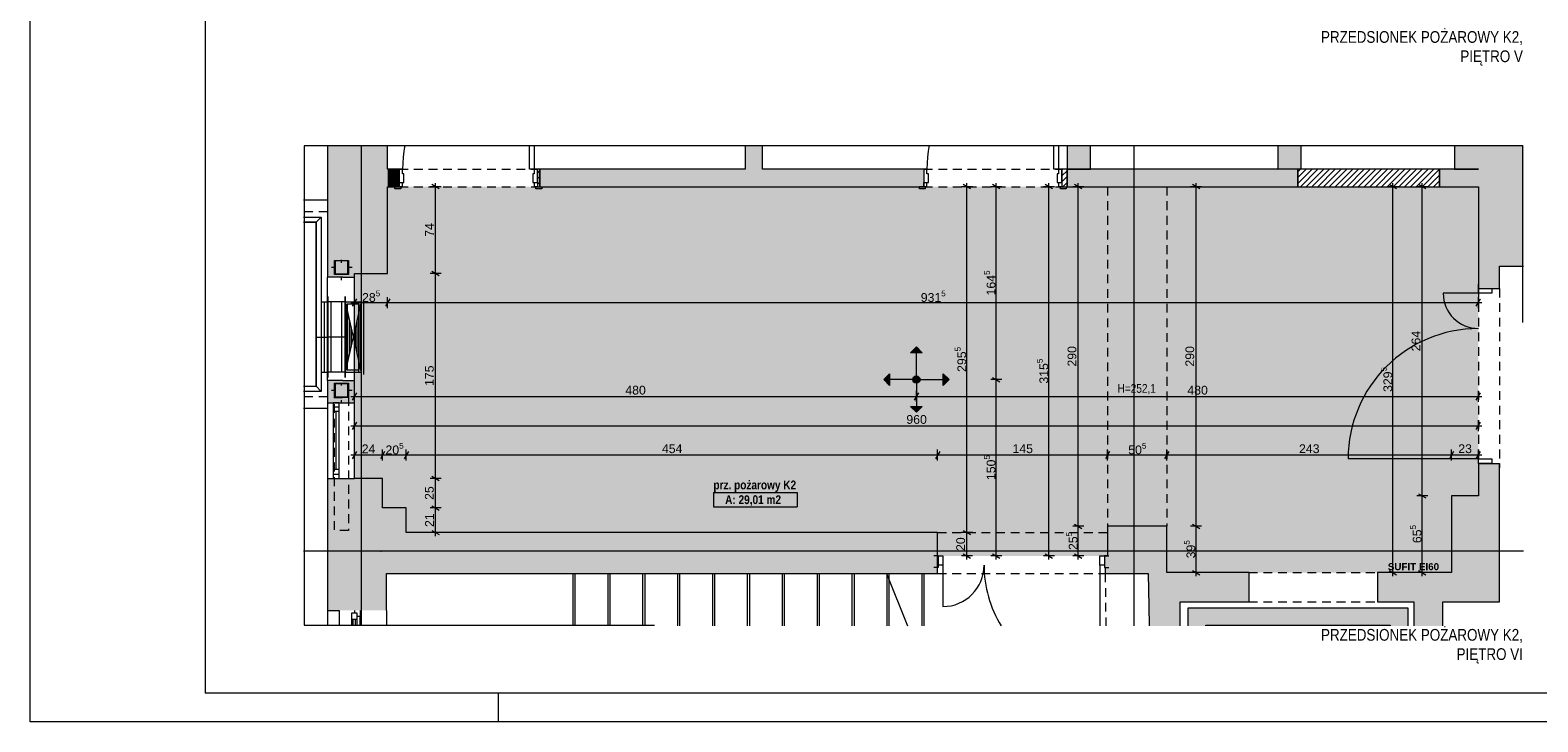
# Paper-space layout 'A-56 UKŁAD SUFITÓW PODWIESZONYCH' of a CAD drawing. Header units: millimetres. Extents: x 0 to 800, y 0 to 594.
# Tile 1 of 27: x 0 to 258, y 0 to 118. Entities that reach past the tile are written whole.
import ezdxf
from ezdxf.xclip import XClip

# ---------------------------------------------------------------- set-up
doc = ezdxf.new("R2010")
doc.units = ezdxf.units.MM
doc.header["$MEASUREMENT"] = 0
doc.header["$XCLIPFRAME"] = 0
for name, pattern in [('DASHDOT', [254, 127, -63.5, 0, -63.5]), ('DASHDOTX2', [1000, 500, -250, 0, -250]), ('DOT2', [3, 0.5, -2.5]), ('GESTRICHELT2', [93.75, 62.5, -31.25]), ('Przer. długie kreski', [2.5, 1.5, -1]), ('PRZERYWANA_DU_A', [550, 350, -200])]:
    doc.linetypes.add(name, pattern=pattern)
for name, color, linetype, lineweight in [('A_Arkusz_Nr_pióra__1', 7, 'Continuous', 20), ('A_opis_Nr_pióra__1', 7, 'Continuous', 20), ('A_strefy_Nr_pióra__1', 7, 'Continuous', 20), ('A_sufity projektowane wymiary_Nr_pióra__1', 7, 'Continuous', 20), ('A_sufity projektowane wymiary_Nr_pióra__2', 8, 'Continuous', 13), ('A_winda_Nr_pióra__1', 7, 'Continuous', 20), ('A_ściany proj_Nr_pióra__1', 7, 'Continuous', 20), ('A_ściany_Nr_pióra__1', 7, 'Continuous', 20), ('Drzwi Archicad_Nr_pióra__1', 7, 'Continuous', 20), ('Drzwi Archicad_Nr_pióra__3', 252, 'Continuous', 13), ('FLUID-NP2_Nr_pióra__3', 252, 'Continuous', 13), ('FLUID-NP2_Nr_pióra__5', 250, 'Continuous', 18)]:
    doc.layers.add(name, color=color, linetype=linetype, lineweight=lineweight)
for name, color, linetype, lineweight, true_color in [('A_Arkusz_Nr_pióra__237', 7, 'Continuous', 5, 0x343434), ('A_konstrukcja stalowa_Nr_pióra__10', 7, 'Continuous', 13, 0x4b4b4b), ('A_konstrukcja_Nr_pióra__10', 7, 'Continuous', 13, 0x4b4b4b), ('A_konstrukcja_Nr_pióra__4', 7, 'Continuous', 18, 0x4b4b4b), ('A_osie_Nr_pióra__16', 7, 'Continuous', 5, 0x0f0f0f), ('A_sanitarne_Nr_pióra__6', 7, 'Continuous', 13, 0xa9a9a9), ('A_schody_Nr_pióra__10', 7, 'Continuous', 13, 0x4b4b4b), ('A_schody_Nr_pióra__4', 7, 'Continuous', 18, 0x4b4b4b), ('A_sufity projektowane opisy_Nr_pióra__19', 7, 'Continuous', 5, 0x191919), ('A_sufity projektowane opisy_Nr_pióra__8', 7, 'Continuous', 13, 0x4c4c4c), ('A_ściany_Nr_pióra__10', 7, 'Continuous', 13, 0x4b4b4b), ('A_ściany_Nr_pióra__19', 7, 'Continuous', 5, 0x191919), ('FLUID-NP2_Nr_pióra__14', 7, 'Continuous', 5, 0x1e1e1e), ('Nowe_A_sufity projektowane opisy_Nr_pióra__19', 7, 'Continuous', 5, 0x191919), ('Okna Archicada_Nr_pióra__19', 7, 'Continuous', 5, 0x191919)]:
    doc.layers.add(name, color=color, linetype=linetype, lineweight=lineweight, true_color=true_color)
for name, color, linetype in [('A_konstrukcja stalowa', 7, 'Continuous'), ('A_sufity projektowane', 7, 'Continuous'), ('A_winda', 7, 'Continuous'), ('A_ściany', 7, 'Continuous'), ('A_ściany proj', 7, 'Continuous'), ('Nowe_A_strefy', 7, 'Continuous'), ('Nowe_A_sufity projektowane opisy', 7, 'Continuous')]:
    doc.layers.add(name, color=color, linetype=linetype)
doc.styles.add('STYL_AUTOMATYCZNY_1', font='arial.ttf')
doc.styles.add('STYL_AUTOMATYCZNY_2', font='ARIALN.TTF')
doc.styles.add('STYL_AUTOMATYCZNY_3', font='arial.ttf')
doc.styles.add('STYL_AUTOMATYCZNY_4', font='arial.ttf')
doc.styles.add('STYL_AUTOMATYCZNY_5', font='ARIALN.TTF')
pattern_1 = [(45, (-3230.0642, -860.9813), (-0.49497475, 0.49497475), [])]

# ---------------------------------------------------------------- blocks, each defined once
blk = doc.blocks.new('Rysunek_12_12', base_point=(-3230.06, -860.98))
at = {"layer": 'A_konstrukcja stalowa', "linetype": 'Continuous', "lineweight": 0, "true_color": 0x252525}
h = blk.add_hatch(color=250, dxfattribs=at)
h.paths.add_polyline_path([(54.39, 76.41), (54.39, 78.81), (51.99, 78.81), (51.99, 76.41)])
h.paths.add_polyline_path([(54.29, 76.51), (52.09, 76.51), (52.09, 78.71), (54.29, 78.71)], flags=0)
h = blk.add_hatch(color=250, dxfattribs=at)
h.paths.add_polyline_path([(54.39, 55.41), (54.39, 57.81), (51.99, 57.81), (51.99, 55.41)])
h.paths.add_polyline_path([(54.29, 55.51), (52.09, 55.51), (52.09, 57.71), (54.29, 57.71)], flags=0)
at = {"layer": 'A_sufity projektowane', "linetype": 'Continuous', "lineweight": 0, "true_color": 0x4b4b4b}
h = blk.add_hatch(dxfattribs=at)
h.set_pattern_fill('do_wyburzenia_000c', color=251, style=0, pattern_type=2)
h.set_pattern_definition([(0, (147.0818, 49.1983), (0, 0.75), [0, -0.75])])
h.paths.add_polyline_path([(61.07, 76.59), (55.39, 76.59), (55.39, 41.57), (60.19, 41.57), (60.19, 36.53), (64.26, 36.53), (64.26, 32.33), (155.02, 32.33), (155.02, 28.33), (184.04, 28.33), (184.04, 33.39), (194.16, 33.39), (194.16, 25.49), (242.8, 25.49), (242.8, 38.59), (247.4, 38.59), (247.4, 91.39), (61.07, 91.39)])
at = {"layer": 'A_winda', "linetype": 'Continuous', "lineweight": 0, "true_color": 0xfdfdfd}
blk.add_hatch(color=7, dxfattribs=at).paths.add_polyline_path([(235.34, 19.49), (197.84, 19.49), (197.84, 16.39), (200.84, 16.39), (200.84, 16.49), (232.34, 16.49), (232.34, 16.39), (235.34, 16.39)])
at = {"layer": 'A_ściany', "linetype": 'Continuous', "lineweight": 0, "true_color": 0x000000}
for points in [[(50.79, 98.49), (50.79, 76.59), (61.07, 76.59), (61.07, 98.49)], [(122.13, 94.39), (125.13, 94.39), (125.13, 98.49), (122.13, 98.49)], [(177.14, 98.49), (177.14, 94.39), (181.13, 94.39), (181.13, 98.49)], [(217.14, 98.49), (213.15, 98.49), (213.15, 94.4), (217.14, 94.41)], [(255.1, 98.49), (243.33, 98.49), (243.33, 94.39), (247.4, 94.39), (247.4, 77.81), (255.1, 77.81)], [(61.07, 94.39), (61.07, 91.39), (63.06, 91.39), (63.06, 94.39)], [(87.06, 94.39), (87.06, 91.39), (152.64, 91.39), (152.64, 94.39)], [(216.54, 94.39), (177.12, 94.39), (177.12, 91.39), (216.54, 91.39)], [(247.4, 94.39), (240.74, 94.39), (240.74, 91.39), (247.4, 91.39)], [(247.4, 77.81), (247.4, 73.99), (251, 73.99), (251, 77.81)], [(55.39, 76.59), (50.79, 76.59), (50.79, 75.91), (53.39, 75.91), (55.39, 75.91)], [(50.79, 54.47), (55.39, 54.47), (55.39, 58.31), (53.39, 58.31), (50.79, 58.31)], [(247.4, 38.59), (251, 38.59), (251, 44.11), (247.4, 44.11)], [(50.79, 41.57), (50.79, 36.53), (60.19, 36.53), (60.19, 41.57)], [(50.79, 36.53), (50.79, 19.04), (60.88, 19.04), (60.88, 25.33)], [(60.88, 25.33), (64.26, 25.33), (64.26, 36.53), (50.79, 36.53)], [(242.8, 38.59), (242.8, 25.49), (251, 20.49), (251, 38.59)], [(64.26, 25.33), (155.02, 25.33), (155.02, 32.33), (64.26, 32.33)], [(191.09, 19.78), (196.44, 19.87), (196.43, 20.49), (197.6, 20.5), (197.55, 25.49), (194.16, 25.49), (194.16, 33.39), (184.04, 33.39), (184.04, 28.33), (183.64, 28.33), (183.64, 25.33), (191, 25.33)], [(183.64, 28.33), (183.5, 28.33), (183.5, 26.33), (183.64, 26.33)], [(197.55, 25.49), (197.6, 20.49), (208.18, 20.49), (208.18, 25.49)], [(242.8, 25.49), (230.18, 25.49), (230.18, 20.49), (251, 20.49)], [(196.44, 19.87), (191.09, 19.78), (191.15, 16.39), (196.47, 16.39)], [(241.34, 20.49), (236.34, 20.49), (236.34, 16.39), (241.34, 16.39)]]:
    blk.add_hatch(color=18, dxfattribs=at).paths.add_polyline_path(points)
at = {"layer": 'A_ściany proj', "linetype": 'Continuous', "lineweight": 0, "true_color": 0x000000}
h = blk.add_hatch(dxfattribs=at)
h.set_pattern_fill('bloczki_ceramiczne_000c', color=18, style=0, pattern_type=2)
h.set_pattern_definition(pattern_1)
h.paths.add_polyline_path([(86.66, 91.39), (87.06, 91.39), (87.06, 94.39), (86.66, 94.39)])
h = blk.add_hatch(dxfattribs=at)
h.set_pattern_fill('bloczki_ceramiczne_000c', color=18, style=0, pattern_type=2)
h.set_pattern_definition(pattern_1)
h.paths.add_polyline_path([(176.24, 91.39), (177.12, 91.39), (177.12, 94.39), (176.24, 94.39)])
h = blk.add_hatch(dxfattribs=at)
h.set_pattern_fill('bloczki_ceramiczne_000c', color=18, style=0, pattern_type=2)
h.set_pattern_definition(pattern_1)
h.paths.add_polyline_path([(216.54, 91.39), (240.74, 91.39), (240.74, 94.39), (216.54, 94.39)])
at = {"layer": 'Nowe_A_strefy', "linetype": 'Continuous', "lineweight": 0, "true_color": 0x191919}
blk.add_hatch(color=250, dxfattribs=at).paths.add_polyline_path([(151.39, 59.06, 1), (151.39, 57.81, 0.414214), (152.02, 58.44, 0.414214)])
at = {"layer": 'Nowe_A_sufity projektowane opisy', "linetype": 'Continuous', "lineweight": 0, "true_color": 0x191919}
for points in [[(151.39, 64.02), (150.39, 63.02), (152.39, 63.02)], [(145.81, 58.44), (146.81, 57.44), (146.81, 59.44)], [(156.97, 58.44), (155.97, 59.44), (155.97, 57.44)], [(151.39, 52.86), (152.39, 53.86), (150.39, 53.86)]]:
    blk.add_hatch(color=250, dxfattribs=at).paths.add_polyline_path(points)
at = {"layer": 'A_konstrukcja stalowa_Nr_pióra__10', "color": 251, "linetype": 'DOT2', "lineweight": 13, "true_color": 0x4b4b4b}
for p, q in [((54.99, 77.61), (51.39, 77.61)), ((53.19, 75.41), (53.19, 79.81)), ((53.19, 54.41), (53.19, 58.81)), ((54.99, 56.61), (51.39, 56.61))]:
    blk.add_line(p, q, dxfattribs=at)
at = {"layer": 'A_konstrukcja stalowa_Nr_pióra__10', "color": 251, "linetype": 'Continuous', "lineweight": 13, "true_color": 0x4b4b4b}
for p, q in [((51.99, 76.41), (51.99, 78.81)), ((51.99, 78.81), (54.39, 78.81)), ((54.29, 78.71), (52.09, 78.71)), ((52.09, 78.71), (52.09, 76.51)), ((54.29, 76.51), (54.29, 78.71)), ((54.39, 78.81), (54.39, 76.41)), ((54.39, 76.41), (51.99, 76.41)), ((52.09, 76.51), (54.29, 76.51)), ((51.99, 55.41), (51.99, 57.81)), ((51.99, 57.81), (54.39, 57.81)), ((54.29, 57.71), (52.09, 57.71)), ((52.09, 57.71), (52.09, 55.51)), ((54.29, 55.51), (54.29, 57.71)), ((54.39, 57.81), (54.39, 55.41)), ((54.39, 55.41), (51.99, 55.41)), ((52.09, 55.51), (54.29, 55.51))]:
    blk.add_line(p, q, dxfattribs=at)
at = {"layer": 'A_konstrukcja stalowa_Nr_pióra__10', "color": 251, "linetype": 'Przer. długie kreski', "lineweight": 13, "true_color": 0x4b4b4b, "flags": 128}
blk.add_lwpolyline([(54.39, 32.67), (51.99, 32.67), (51.99, 55.41), (54.39, 55.41)], close=True, dxfattribs=at)
at = {"layer": 'A_konstrukcja_Nr_pióra__10', "color": 251, "linetype": 'Przer. długie kreski', "lineweight": 13, "true_color": 0x4b4b4b}
for p, q in [((184.04, 91.39), (184.04, 33.39)), ((194.16, 91.39), (194.16, 33.39)), ((183.64, 25.33), (183.74, 16.39))]:
    blk.add_line(p, q, dxfattribs=at)
at = {"layer": 'A_osie_Nr_pióra__16', "color": 250, "linetype": 'DASHDOTX2', "lineweight": 5, "true_color": 0x0f0f0f}
for p, q in [((56.53, 98.49), (56.53, 16.39)), ((188.53, 98.49), (188.53, 16.39)), ((59.92, 29.17), (46.69, 29.17)), ((255.1, 29.17), (59.92, 29.17)), ((59.92, 29.17), (59.92, 29.17))]:
    blk.add_line(p, q, dxfattribs=at)
blk.add_point((59.92, 29.17), dxfattribs=at)
at = {"layer": 'A_sanitarne_Nr_pióra__6', "color": 253, "linetype": 'Continuous', "lineweight": 13, "true_color": 0xa9a9a9}
for p, q in [((46.69, 85.31), (48.83, 85.31)), ((48.83, 85.31), (48.83, 57.31)), ((50.83, 72.61), (50.83, 58.81)), ((50.83, 58.81), (50.83, 72.61)), ((53.83, 72.61), (53.83, 58.81)), ((53.83, 58.81), (53.83, 72.61)), ((56.53, 72.61), (56.53, 58.81)), ((49.73, 71.71), (50.83, 71.71)), ((50.23, 71.71), (50.23, 59.71)), ((53.83, 71.71), (50.83, 71.71)), ((51.43, 59.71), (51.43, 71.71)), ((53.23, 59.71), (53.23, 71.71)), ((56.53, 71.71), (53.83, 59.71)), ((53.83, 71.71), (56.53, 59.71)), ((53.83, 71.71), (56.53, 71.71)), ((53.91, 71.35), (53.91, 60.06)), ((56.18, 71.31), (54.18, 71.31)), ((54.18, 71.31), (54.18, 60.11)), ((54.23, 69.94), (54.23, 61.48)), ((56.13, 59.71), (56.13, 71.71)), ((56.13, 69.94), (56.13, 61.48)), ((56.18, 60.11), (56.18, 71.31)), ((56.45, 71.35), (56.45, 60.06)), ((56.93, 72.11), (56.93, 59.31)), ((54.55, 68.53), (54.55, 62.89)), ((54.86, 67.12), (54.86, 64.3)), ((55.5, 67.12), (55.5, 64.3)), ((55.82, 68.53), (55.82, 62.89)), ((49.73, 59.71), (50.83, 59.71)), ((53.83, 59.71), (50.83, 59.71)), ((53.83, 59.71), (56.53, 59.71)), ((54.18, 60.11), (56.18, 60.11)), ((49.73, 56.41), (46.69, 56.41))]:
    blk.add_line(p, q, dxfattribs=at)
at = {"layer": 'A_sanitarne_Nr_pióra__6', "color": 253, "linetype": 'DASHDOT', "lineweight": 13, "true_color": 0xa9a9a9}
for p, q in [((48.83, 65.71), (49.73, 65.71)), ((49.73, 65.71), (50.83, 65.71)), ((53.83, 65.71), (50.83, 65.71))]:
    blk.add_line(p, q, dxfattribs=at)
at = {"layer": 'A_schody_Nr_pióra__10', "color": 251, "linetype": 'GESTRICHELT2', "lineweight": 13, "true_color": 0x4b4b4b}
for p, q in [((93.06, 25.33), (93.06, 16.39)), ((99.02, 25.33), (99.02, 16.39)), ((104.98, 25.33), (104.98, 16.39)), ((110.94, 25.33), (110.94, 16.39)), ((116.9, 25.33), (116.9, 16.39)), ((122.86, 25.33), (122.86, 16.39)), ((128.82, 25.33), (128.82, 16.39)), ((134.78, 25.33), (134.78, 16.39)), ((140.74, 25.33), (140.74, 16.39)), ((146.7, 25.33), (146.7, 16.39)), ((152.66, 25.33), (152.66, 16.39))]:
    blk.add_line(p, q, dxfattribs=at)
at = {"layer": 'A_schody_Nr_pióra__4', "color": 251, "linetype": 'Continuous', "lineweight": 18, "true_color": 0x4b4b4b}
for p, q in [((92.76, 16.39), (92.76, 25.33)), ((98.72, 16.39), (98.72, 25.33)), ((104.68, 16.39), (104.68, 25.33)), ((110.64, 16.39), (110.64, 25.33)), ((116.6, 16.39), (116.6, 25.33)), ((122.56, 16.39), (122.56, 25.33)), ((128.52, 16.39), (128.52, 25.33)), ((134.48, 16.39), (134.48, 25.33)), ((140.44, 16.39), (140.44, 25.33)), ((146.31, 25.33), (149.88, 16.39)), ((146.4, 16.39), (146.4, 25.33)), ((152.36, 16.39), (152.36, 25.33))]:
    blk.add_line(p, q, dxfattribs=at)
at = {"layer": 'A_strefy_Nr_pióra__1', "color": 7, "linetype": 'Continuous', "lineweight": 20}
for p, q in [((116.72, 39.16), (116.72, 36.69)), ((116.72, 39.16), (131, 39.16)), ((131, 39.16), (131, 36.69)), ((116.72, 36.69), (131, 36.69))]:
    blk.add_line(p, q, dxfattribs=at)
at = {"layer": 'A_sufity projektowane opisy_Nr_pióra__19', "color": 250, "linetype": 'PRZERYWANA_DU_A', "lineweight": 5, "true_color": 0x191919, "flags": 128}
blk.add_lwpolyline([(255, 98.39), (46.79, 98.39), (46.79, 16.49), (255, 16.49)], close=True, dxfattribs=at)
at = {"layer": 'A_sufity projektowane wymiary_Nr_pióra__1', "color": 7, "linetype": 'Continuous', "lineweight": 20}
for p, q in [((69.88, 91.03), (68.64, 91.75)), ((160.64, 91.03), (159.39, 91.75)), ((165.64, 91.03), (164.39, 91.75)), ((174.66, 91.03), (173.41, 91.75)), ((179.67, 91.03), (178.42, 91.75)), ((199.79, 91.03), (198.54, 91.75)), ((233.43, 91.03), (232.18, 91.75)), ((238.43, 91.03), (237.18, 91.75)), ((68.64, 76.95), (69.88, 76.23)), ((55.75, 72.21), (55.03, 70.96)), ((61.43, 72.21), (60.71, 70.96)), ((247.04, 70.96), (247.76, 72.21)), ((164.39, 58.8), (165.64, 58.08)), ((55.75, 56.19), (55.03, 54.94)), ((151.75, 56.19), (151.03, 54.94)), ((247.04, 54.94), (247.76, 56.19)), ((55.75, 51.19), (55.03, 49.94)), ((247.04, 49.94), (247.76, 51.19)), ((55.75, 46.19), (55.03, 44.94)), ((60.55, 46.19), (59.83, 44.94)), ((64.62, 46.19), (63.9, 44.94)), ((155.38, 46.19), (154.66, 44.94)), ((184.4, 46.19), (183.68, 44.94)), ((194.52, 46.19), (193.8, 44.94)), ((243.16, 46.19), (242.44, 44.94)), ((247.04, 44.94), (247.76, 46.19)), ((68.64, 41.93), (69.88, 41.21)), ((237.18, 38.95), (238.43, 38.23)), ((68.64, 36.89), (69.88, 36.17)), ((178.42, 33.75), (179.67, 33.03)), ((198.54, 33.75), (199.79, 33.03)), ((68.64, 32.69), (69.88, 31.97)), ((159.39, 32.69), (160.64, 31.97)), ((159.39, 28.69), (160.64, 27.97)), ((164.39, 28.69), (165.64, 27.97)), ((173.41, 28.69), (174.66, 27.97)), ((178.42, 28.69), (179.67, 27.97)), ((198.54, 25.85), (199.79, 25.13)), ((232.18, 25.85), (233.43, 25.13)), ((237.18, 25.85), (238.43, 25.13))]:
    blk.add_line(p, q, dxfattribs=at)
at = {"layer": 'A_sufity projektowane wymiary_Nr_pióra__2', "color": 8, "linetype": 'Continuous', "lineweight": 13}
for p, q in [((70.2, 91.39), (68.32, 91.39)), ((69.26, 91.39), (69.26, 92)), ((69.26, 76.59), (69.26, 91.39)), ((160.96, 91.39), (159.08, 91.39)), ((160.02, 91.39), (160.02, 92)), ((160.02, 32.33), (160.02, 91.39)), ((165.96, 91.39), (164.08, 91.39)), ((165.02, 91.39), (165.02, 92)), ((165.02, 58.44), (165.02, 91.39)), ((174.98, 91.39), (173.1, 91.39)), ((174.04, 91.39), (174.04, 92)), ((174.04, 28.33), (174.04, 91.39)), ((179.98, 91.39), (178.1, 91.39)), ((179.04, 91.39), (179.04, 92)), ((179.04, 33.39), (179.04, 91.39)), ((200.1, 91.39), (198.22, 91.39)), ((199.16, 91.39), (199.16, 92)), ((199.16, 33.39), (199.16, 91.39)), ((233.74, 91.39), (231.86, 91.39)), ((232.8, 91.39), (232.8, 92)), ((232.8, 25.49), (232.8, 91.39)), ((238.74, 91.39), (236.86, 91.39)), ((237.8, 91.39), (237.8, 92)), ((237.8, 38.59), (237.8, 91.39)), ((70.2, 76.59), (68.32, 76.59)), ((69.26, 41.57), (69.26, 76.59)), ((55.39, 70.65), (55.39, 72.52)), ((61.07, 70.65), (61.07, 72.52)), ((247.4, 70.65), (247.4, 72.52)), ((54.77, 71.59), (55.39, 71.59)), ((55.39, 71.59), (61.07, 71.59)), ((61.07, 71.59), (247.4, 71.59)), ((247.4, 71.59), (248.01, 71.59)), ((165.96, 58.44), (164.08, 58.44)), ((165.02, 28.33), (165.02, 58.44)), ((54.77, 55.57), (55.39, 55.57)), ((55.39, 54.63), (55.39, 56.5)), ((55.39, 55.57), (151.39, 55.57)), ((151.39, 54.63), (151.39, 56.5)), ((151.39, 55.57), (247.4, 55.57)), ((247.4, 54.63), (247.4, 56.5)), ((247.4, 55.57), (248.01, 55.57)), ((54.77, 50.57), (55.39, 50.57)), ((55.39, 49.63), (55.39, 51.5)), ((55.39, 50.57), (247.4, 50.57)), ((247.4, 49.63), (247.4, 51.5)), ((247.4, 50.57), (248.01, 50.57)), ((55.39, 44.63), (55.39, 46.5)), ((60.19, 44.63), (60.19, 46.5)), ((64.26, 44.63), (64.26, 46.5)), ((155.02, 44.63), (155.02, 46.5)), ((184.04, 44.63), (184.04, 46.5)), ((194.16, 44.63), (194.16, 46.5)), ((242.8, 44.63), (242.8, 46.5)), ((247.4, 44.63), (247.4, 46.5)), ((54.77, 45.57), (55.39, 45.57)), ((55.39, 45.57), (60.19, 45.57)), ((60.19, 45.57), (64.26, 45.57)), ((64.26, 45.57), (155.02, 45.57)), ((155.02, 45.57), (184.04, 45.57)), ((184.04, 45.57), (194.16, 45.57)), ((194.16, 45.57), (242.8, 45.57)), ((242.8, 45.57), (247.4, 45.57)), ((247.4, 45.57), (248.01, 45.57)), ((70.2, 41.57), (68.32, 41.57)), ((69.26, 36.53), (69.26, 41.57)), ((70.2, 36.53), (68.32, 36.53)), ((69.26, 32.33), (69.26, 36.53)), ((238.74, 38.59), (236.86, 38.59)), ((237.8, 25.49), (237.8, 38.59)), ((70.2, 32.33), (68.32, 32.33)), ((69.26, 31.72), (69.26, 32.33)), ((160.96, 32.33), (159.08, 32.33)), ((160.02, 28.33), (160.02, 32.33)), ((179.98, 33.39), (178.1, 33.39)), ((179.04, 28.33), (179.04, 33.39)), ((200.1, 33.39), (198.22, 33.39)), ((199.16, 25.49), (199.16, 33.39)), ((160.96, 28.33), (159.08, 28.33)), ((160.02, 27.72), (160.02, 28.33)), ((165.96, 28.33), (164.08, 28.33)), ((165.02, 27.72), (165.02, 28.33)), ((174.98, 28.33), (173.1, 28.33)), ((174.04, 27.72), (174.04, 28.33)), ((179.98, 28.33), (178.1, 28.33)), ((179.04, 27.72), (179.04, 28.33)), ((200.1, 25.49), (198.22, 25.49)), ((199.16, 24.88), (199.16, 25.49)), ((233.74, 25.49), (231.86, 25.49)), ((232.8, 24.88), (232.8, 25.49)), ((238.74, 25.49), (236.86, 25.49)), ((237.8, 24.88), (237.8, 25.49))]:
    blk.add_line(p, q, dxfattribs=at)
at = {"layer": 'A_winda_Nr_pióra__1', "color": 7, "linetype": 'PRZERYWANA_DU_A', "lineweight": 20, "flags": 128}
for points in [[(197.84, 16.39), (197.84, 19.49), (235.34, 19.49), (235.34, 16.39)], [(200.84, 16.39), (200.84, 16.49), (232.34, 16.49), (232.34, 16.39)]]:
    blk.add_lwpolyline(points, dxfattribs=at)
at = {"layer": 'A_ściany proj_Nr_pióra__1', "color": 7, "linetype": 'Continuous', "lineweight": 20, "flags": 128}
for points in [[(87.06, 94.39), (86.66, 94.39)], [(86.66, 94.39), (86.66, 91.39)], [(87.06, 91.39), (87.06, 94.39)], [(177.12, 94.39), (176.24, 94.39)], [(176.24, 94.39), (176.24, 91.39)], [(177.12, 91.39), (177.12, 94.39)], [(240.74, 94.39), (216.54, 94.39)], [(216.54, 94.39), (216.54, 91.39)], [(240.74, 91.39), (240.74, 94.39)], [(86.66, 91.39), (87.06, 91.39)], [(176.24, 91.39), (177.12, 91.39)], [(216.54, 91.39), (240.74, 91.39)]]:
    blk.add_lwpolyline(points, dxfattribs=at)
at = {"layer": 'A_ściany_Nr_pióra__1', "color": 7, "linetype": 'Continuous', "lineweight": 20}
for p, q in [((63.06, 94.39), (63.06, 92.09)), ((86.66, 94.39), (86.66, 92.09)), ((152.64, 94.39), (152.64, 92.09)), ((176.24, 94.39), (176.24, 92.09)), ((63.06, 91.39), (62.32, 91.39)), ((63.06, 92.09), (63.06, 91.39)), ((86.66, 92.09), (86.66, 91.39)), ((86.66, 91.39), (87.4, 91.39)), ((152.64, 91.39), (151.9, 91.39)), ((152.64, 92.09), (152.64, 91.39)), ((176.24, 92.09), (176.24, 91.39)), ((176.24, 91.39), (176.98, 91.39)), ((53.39, 75.91), (50.79, 75.91)), ((53.39, 75.91), (55.39, 75.91)), ((247.4, 73.99), (247.4, 74.73)), ((251, 73.99), (251, 74.73)), ((247.4, 73.99), (249.7, 73.99)), ((249.7, 73.99), (251, 73.99)), ((53.39, 58.31), (50.79, 58.31)), ((53.39, 58.31), (55.39, 58.31)), ((50.79, 54.47), (55.39, 54.47)), ((247.4, 44.11), (247.4, 43.37)), ((247.4, 44.11), (249.7, 44.11)), ((249.7, 44.11), (251, 44.11)), ((251, 44.11), (251, 43.37)), ((155.1, 28.33), (154.36, 28.33)), ((155.1, 26.33), (154.36, 26.33)), ((155.1, 28.33), (155.1, 26.73)), ((155.1, 26.73), (155.1, 26.33)), ((183.5, 28.33), (184.24, 28.33)), ((183.5, 28.33), (183.5, 26.73)), ((183.5, 26.73), (183.5, 26.33)), ((183.5, 26.33), (184.24, 26.33)), ((208.18, 25.49), (208.18, 20.49)), ((230.18, 25.49), (230.18, 20.49)), ((50.79, 19.04), (50.79, 16.39)), ((52.79, 19.04), (52.79, 16.39)), ((60.88, 19.04), (60.88, 16.39))]:
    blk.add_line(p, q, dxfattribs=at)
at = {"layer": 'A_ściany_Nr_pióra__1', "color": 7, "linetype": 'Continuous', "lineweight": 20, "flags": 128}
for points in [[(50.79, 98.49), (50.79, 76.59)], [(61.07, 94.39), (61.07, 98.49)], [(122.13, 98.49), (122.13, 94.39)], [(125.13, 94.39), (125.13, 98.49)], [(177.14, 98.49), (177.14, 94.39)], [(181.13, 94.39), (181.13, 98.49)], [(213.15, 98.49), (213.15, 94.4)], [(217.14, 94.41), (217.14, 98.49)], [(243.33, 98.49), (243.33, 94.39)], [(63.06, 94.39), (61.07, 94.39)], [(122.13, 94.39), (87.06, 94.39)], [(87.06, 94.39), (87.06, 91.39)], [(152.64, 94.39), (125.13, 94.39)], [(216.54, 94.39), (177.12, 94.39)], [(177.12, 94.39), (177.12, 91.39)], [(177.14, 94.39), (181.13, 94.39)], [(213.15, 94.4), (217.14, 94.41)], [(216.54, 91.39), (216.54, 94.39)], [(247.4, 94.39), (240.74, 94.39)], [(240.74, 94.39), (240.74, 91.39)], [(243.33, 94.39), (247.4, 94.39)], [(61.07, 76.59), (61.07, 91.39)], [(61.07, 91.39), (63.06, 91.39)], [(87.06, 91.39), (152.64, 91.39)], [(177.12, 91.39), (216.54, 91.39)], [(240.74, 91.39), (247.4, 91.39)], [(247.4, 91.39), (247.4, 77.81)], [(247.4, 77.81), (247.4, 73.99)], [(251, 73.99), (251, 77.81)], [(251, 77.81), (255.1, 77.81)], [(50.79, 76.59), (50.79, 75.91)], [(55.39, 75.91), (55.39, 76.59)], [(55.39, 76.59), (61.07, 76.59)], [(50.79, 58.31), (50.79, 54.47)], [(55.39, 54.47), (55.39, 58.31)], [(247.4, 44.11), (247.4, 38.59)], [(251, 38.59), (251, 44.11)], [(50.79, 41.57), (50.79, 36.53)], [(50.79, 41.57), (55.39, 41.57)], [(60.19, 41.57), (55.39, 41.57)], [(60.19, 36.53), (60.19, 41.57)], [(50.79, 36.53), (50.79, 19.04)], [(64.26, 36.53), (60.19, 36.53)], [(64.26, 32.33), (64.26, 36.53)], [(242.8, 38.59), (242.8, 25.49)], [(247.4, 38.59), (242.8, 38.59)], [(251, 20.49), (251, 38.59)], [(155.02, 32.33), (64.26, 32.33)], [(155.02, 25.33), (155.02, 32.33)], [(194.16, 33.39), (184.04, 33.39)], [(184.04, 33.39), (184.04, 28.33)], [(194.16, 25.49), (194.16, 33.39)], [(183.64, 28.33), (183.5, 28.33)], [(183.5, 26.33), (183.64, 26.33)], [(184.04, 28.33), (183.64, 28.33)], [(183.64, 26.33), (183.64, 25.33)], [(60.88, 19.04), (60.88, 25.33)], [(60.88, 25.33), (64.26, 25.33)], [(64.26, 25.33), (155.02, 25.33)], [(183.64, 25.33), (191, 25.33)], [(191, 25.33), (191.09, 19.78)], [(197.55, 25.49), (194.16, 25.49)], [(208.18, 25.49), (197.55, 25.49)], [(242.8, 25.49), (230.18, 25.49)], [(50.79, 19.04), (52.79, 19.04)], [(191.09, 19.78), (191.15, 16.39)], [(196.43, 20.49), (197.6, 20.5)], [(196.44, 19.87), (196.43, 20.49)], [(196.47, 16.39), (196.44, 19.87)], [(197.6, 20.49), (208.18, 20.49)], [(230.18, 20.49), (236.34, 20.49)], [(236.34, 20.49), (236.34, 16.39)], [(241.34, 20.49), (251, 20.49)], [(241.34, 16.39), (241.34, 20.49)]]:
    blk.add_lwpolyline(points, dxfattribs=at)
at = {"layer": 'A_ściany_Nr_pióra__10', "color": 251, "linetype": 'Continuous', "lineweight": 13, "true_color": 0x4b4b4b}
for p, q in [((50.79, 89.11), (46.69, 89.11)), ((50.79, 53.51), (46.69, 53.51))]:
    blk.add_line(p, q, dxfattribs=at)
at = {"layer": 'A_ściany_Nr_pióra__10', "color": 251, "linetype": 'Przer. długie kreski', "lineweight": 13, "true_color": 0x4b4b4b}
for p, q in [((50.79, 87.11), (46.69, 87.11)), ((247.4, 73.99), (247.4, 44.11)), ((251, 73.99), (251, 44.11)), ((50.79, 55.51), (46.69, 55.51)), ((155.02, 32.33), (184.04, 32.33)), ((155.02, 25.33), (183.64, 25.33)), ((208.18, 25.49), (230.18, 25.49)), ((208.18, 20.49), (230.18, 20.49))]:
    blk.add_line(p, q, dxfattribs=at)
at = {"layer": 'A_ściany_Nr_pióra__19', "color": 250, "linetype": 'Continuous', "lineweight": 5, "true_color": 0x191919}
for p, q in [((50.79, 54.47), (50.79, 41.57)), ((55.39, 41.57), (55.39, 54.47))]:
    blk.add_line(p, q, dxfattribs=at)
at = {"layer": 'Drzwi Archicad_Nr_pióra__1', "color": 7, "linetype": 'Continuous', "lineweight": 20}
for p, q in [((247.4, 73.99), (247.4, 74.73)), ((247.4, 73.99), (247.4, 74.73)), ((251, 73.99), (251, 74.73)), ((251, 73.99), (251, 74.73)), ((247.4, 73.19), (241.38, 73.19)), ((247.4, 73.19), (247.4, 73.99)), ((247.4, 73.99), (249.7, 73.99)), ((247.4, 73.99), (249.7, 73.99)), ((247.4, 73.99), (249.7, 73.99)), ((249.7, 73.19), (247.4, 73.19)), ((249.7, 73.99), (249.7, 73.19)), ((249.7, 73.99), (251, 73.99)), ((249.7, 73.99), (251, 73.99)), ((247.4, 44.91), (225.14, 44.91)), ((247.4, 44.11), (247.4, 44.91)), ((247.4, 44.91), (249.7, 44.91)), ((249.7, 44.11), (247.4, 44.11)), ((247.4, 44.11), (249.7, 44.11)), ((247.4, 44.11), (249.7, 44.11)), ((247.4, 44.11), (247.4, 43.37)), ((247.4, 44.11), (247.4, 43.37)), ((249.7, 44.91), (249.7, 44.11)), ((249.7, 44.11), (251, 44.11)), ((249.7, 44.11), (251, 44.11)), ((251, 44.11), (251, 43.37)), ((251, 44.11), (251, 43.37)), ((155.1, 28.33), (154.36, 28.33)), ((155.1, 28.33), (154.36, 28.33)), ((155.1, 26.33), (154.36, 26.33)), ((155.1, 26.33), (154.36, 26.33)), ((155.1, 28.33), (155.9, 28.33)), ((155.1, 26.73), (155.1, 28.33)), ((155.1, 28.33), (155.1, 26.73)), ((155.1, 28.33), (155.1, 26.73)), ((155.9, 26.73), (155.1, 26.73)), ((155.1, 26.73), (155.1, 26.33)), ((155.1, 26.73), (155.1, 26.33)), ((155.9, 28.33), (155.9, 26.73)), ((155.9, 26.73), (155.9, 19.69)), ((182.7, 26.73), (182.7, 28.33)), ((182.7, 28.33), (183.5, 28.33)), ((183.5, 26.73), (182.7, 26.73)), ((182.7, 26.73), (182.7, 16.39)), ((183.5, 28.33), (183.5, 26.73)), ((183.5, 28.33), (183.5, 26.73)), ((183.5, 28.33), (183.5, 26.73)), ((183.5, 28.33), (184.24, 28.33)), ((183.5, 28.33), (184.24, 28.33)), ((183.5, 26.73), (183.5, 26.33)), ((183.5, 26.73), (183.5, 26.33)), ((183.5, 26.33), (184.24, 26.33)), ((183.5, 26.33), (184.24, 26.33)), ((208.18, 25.49), (208.18, 20.49)), ((230.18, 25.49), (230.18, 20.49))]:
    blk.add_line(p, q, dxfattribs=at)
for centre, radius, start, end in [((247.4, 73.19), 6.02, 180, 270), ((247.4, 44.91), 22.26, 90, 180), ((155.9, 26.73), 7.04, 270, 0), ((182.7, 26.73), 19.76, 180, 211.5473)]:
    blk.add_arc(centre, radius, start, end, dxfattribs=at)
at = {"layer": 'Drzwi Archicad_Nr_pióra__3', "color": 252, "linetype": 'Continuous', "lineweight": 13}
for p, q in [((85.3, 94.39), (85.3, 98.49)), ((86.1, 98.49), (86.1, 94.39)), ((174.88, 94.39), (174.88, 98.49)), ((175.68, 98.49), (175.68, 94.39)), ((63.62, 94.39), (63.06, 94.39)), ((63.06, 94.39), (63.06, 92.09)), ((63.06, 94.39), (63.06, 92.09)), ((63.06, 94.39), (63.06, 92.09)), ((63.62, 93.59), (63.62, 94.39)), ((63.86, 93.59), (63.62, 93.59)), ((63.86, 92.09), (63.86, 93.59)), ((86.1, 94.39), (85.3, 94.39)), ((86.1, 93.59), (85.86, 93.59)), ((85.86, 93.59), (85.86, 92.09)), ((86.66, 94.39), (86.1, 94.39)), ((86.1, 94.39), (86.1, 93.59)), ((86.66, 92.09), (86.66, 94.39)), ((86.66, 94.39), (86.66, 92.09)), ((86.66, 94.39), (86.66, 92.09)), ((153.2, 94.39), (152.64, 94.39)), ((152.64, 94.39), (152.64, 92.09)), ((152.64, 94.39), (152.64, 92.09)), ((152.64, 94.39), (152.64, 92.09)), ((153.2, 93.59), (153.2, 94.39)), ((153.44, 93.59), (153.2, 93.59)), ((153.44, 92.09), (153.44, 93.59)), ((175.68, 94.39), (174.88, 94.39)), ((175.68, 93.59), (175.44, 93.59)), ((175.44, 93.59), (175.44, 92.09)), ((176.24, 94.39), (175.68, 94.39)), ((175.68, 94.39), (175.68, 93.59)), ((176.24, 92.09), (176.24, 94.39)), ((176.24, 94.39), (176.24, 92.09)), ((176.24, 94.39), (176.24, 92.09)), ((62.32, 91.01), (62.32, 91.39)), ((62.32, 91.39), (63.32, 91.39)), ((63.06, 91.39), (62.32, 91.39)), ((63.06, 91.39), (62.32, 91.39)), ((63.32, 91.01), (62.32, 91.01)), ((63.06, 91.39), (63.06, 92.09)), ((63.06, 92.09), (63.56, 92.09)), ((63.06, 92.09), (63.86, 92.09)), ((63.06, 92.09), (63.06, 91.39)), ((63.06, 92.09), (63.06, 91.39)), ((63.56, 91.39), (63.06, 91.39)), ((63.32, 91.39), (63.32, 91.01)), ((63.56, 92.09), (63.56, 91.39)), ((85.86, 92.09), (86.66, 92.09)), ((86.16, 91.39), (86.16, 92.09)), ((86.16, 92.09), (86.66, 92.09)), ((86.66, 91.39), (86.16, 91.39)), ((86.4, 91.39), (87.4, 91.39)), ((86.4, 91.01), (86.4, 91.39)), ((87.4, 91.01), (86.4, 91.01)), ((86.66, 92.09), (86.66, 91.39)), ((86.66, 92.09), (86.66, 91.39)), ((86.66, 92.09), (86.66, 91.39)), ((86.66, 91.39), (87.4, 91.39)), ((86.66, 91.39), (87.4, 91.39)), ((87.4, 91.39), (87.4, 91.01)), ((151.9, 91.01), (151.9, 91.39)), ((151.9, 91.39), (152.9, 91.39)), ((152.64, 91.39), (151.9, 91.39)), ((152.64, 91.39), (151.9, 91.39)), ((152.9, 91.01), (151.9, 91.01)), ((152.64, 91.39), (152.64, 92.09)), ((152.64, 92.09), (153.14, 92.09)), ((152.64, 92.09), (153.44, 92.09)), ((152.64, 92.09), (152.64, 91.39)), ((152.64, 92.09), (152.64, 91.39)), ((153.14, 91.39), (152.64, 91.39)), ((152.9, 91.39), (152.9, 91.01)), ((153.14, 92.09), (153.14, 91.39)), ((175.44, 92.09), (176.24, 92.09)), ((175.74, 91.39), (175.74, 92.09)), ((175.74, 92.09), (176.24, 92.09)), ((176.24, 91.39), (175.74, 91.39)), ((175.98, 91.39), (176.98, 91.39)), ((175.98, 91.01), (175.98, 91.39)), ((176.98, 91.01), (175.98, 91.01)), ((176.24, 92.09), (176.24, 91.39)), ((176.24, 92.09), (176.24, 91.39)), ((176.24, 92.09), (176.24, 91.39)), ((176.24, 91.39), (176.98, 91.39)), ((176.24, 91.39), (176.98, 91.39)), ((176.98, 91.39), (176.98, 91.01))]:
    blk.add_line(p, q, dxfattribs=at)
at = {"layer": 'Drzwi Archicad_Nr_pióra__3', "color": 252, "linetype": 'Przer. długie kreski', "lineweight": 13}
for p, q in [((63.06, 94.39), (86.66, 94.39)), ((152.64, 94.39), (176.24, 94.39)), ((63.06, 91.39), (86.66, 91.39)), ((152.64, 91.39), (176.24, 91.39))]:
    blk.add_line(p, q, dxfattribs=at)
at = {"layer": 'Drzwi Archicad_Nr_pióra__3', "color": 252, "linetype": 'Continuous', "lineweight": 13}
for centre in [(86.1, 94.39), (175.68, 94.39)]:
    blk.add_arc(centre, 22.48, 169.4913, 180, dxfattribs=at)
at = {"layer": 'FLUID-NP2_Nr_pióra__14', "color": 250, "linetype": 'Continuous', "lineweight": 5, "true_color": 0x1e1e1e}
for p, q in [((46.69, 86.21), (49.73, 86.21)), ((49.73, 86.21), (49.73, 56.41)), ((49.73, 56.41), (46.69, 56.41))]:
    blk.add_line(p, q, dxfattribs=at)
at = {"layer": 'FLUID-NP2_Nr_pióra__3', "color": 252, "linetype": 'Continuous', "lineweight": 13}
for p, q in [((46.69, 85.31), (48.83, 85.31)), ((46.69, 85.31), (48.83, 85.31)), ((48.83, 85.31), (48.83, 57.31)), ((48.83, 85.31), (48.83, 57.31))]:
    blk.add_line(p, q, dxfattribs=at)
at = {"layer": 'FLUID-NP2_Nr_pióra__5', "color": 250, "linetype": 'Continuous', "lineweight": 18}
for p, q in [((48.83, 85.31), (46.69, 85.31)), ((49.73, 86.21), (48.83, 85.31)), ((48.83, 57.31), (48.83, 85.31)), ((46.69, 57.31), (48.83, 57.31)), ((48.83, 57.31), (49.73, 56.41))]:
    blk.add_line(p, q, dxfattribs=at)
at = {"layer": 'Nowe_A_sufity projektowane opisy_Nr_pióra__19', "color": 250, "linetype": 'Continuous', "lineweight": 5, "true_color": 0x191919}
for p, q in [((151.39, 64.02), (150.39, 63.02)), ((152.39, 63.02), (150.39, 63.02)), ((151.39, 64.02), (152.39, 63.02)), ((151.39, 58.44), (151.39, 63.02)), ((145.81, 58.44), (146.81, 59.44)), ((146.81, 59.44), (146.81, 57.44)), ((155.97, 57.44), (155.97, 59.44)), ((156.97, 58.44), (155.97, 59.44)), ((145.81, 58.44), (146.81, 57.44)), ((151.39, 58.44), (146.81, 58.44)), ((151.39, 58.44), (155.97, 58.44)), ((151.39, 58.44), (151.39, 53.86)), ((156.97, 58.44), (155.97, 57.44)), ((150.39, 53.86), (152.39, 53.86)), ((151.39, 52.86), (150.39, 53.86)), ((151.39, 52.86), (152.39, 53.86))]:
    blk.add_line(p, q, dxfattribs=at)
blk.add_circle((151.39, 58.44), 0.623, dxfattribs=at)
blk.add_circle((151.39, 58.44), 0.623, dxfattribs=at)
at = {"layer": 'Okna Archicada_Nr_pióra__19', "color": 250, "linetype": 'Continuous', "lineweight": 5, "true_color": 0x191919}
for p, q in [((53.39, 75.91), (50.79, 75.91)), ((50.79, 58.31), (50.79, 75.91)), ((53.39, 75.91), (55.39, 75.91)), ((55.39, 58.31), (55.39, 75.91)), ((53.39, 58.31), (50.79, 58.31)), ((53.39, 58.31), (55.39, 58.31)), ((52.79, 54.47), (51.79, 54.47)), ((51.79, 54.47), (51.79, 41.57)), ((52.79, 41.57), (52.79, 54.47)), ((51.79, 53.77), (52.79, 53.77)), ((52.79, 52.97), (51.79, 52.97)), ((52.29, 43.07), (52.29, 52.97)), ((52.79, 43.07), (51.79, 43.07)), ((51.79, 42.27), (52.79, 42.27)), ((51.79, 41.57), (52.79, 41.57)), ((55.89, 18.54), (54.89, 18.54)), ((54.89, 18.54), (54.89, 16.39)), ((55.39, 19.04), (55.39, 18.54)), ((55.89, 16.39), (55.89, 18.54)), ((55.89, 18.04), (56.39, 18.04)), ((56.39, 19.04), (56.39, 18.04)), ((56.39, 16.39), (56.39, 18.04)), ((54.89, 17.54), (55.89, 17.54)), ((55.19, 16.39), (55.19, 17.54)), ((55.59, 16.39), (55.59, 17.54))]:
    blk.add_line(p, q, dxfattribs=at)
at = {"layer": 'A_konstrukcja_Nr_pióra__4', "color": 251, "linetype": 'Continuous', "lineweight": 18, "true_color": 0x4b4b4b, "insert": (189.03, 56.8), "char_height": 1.5, "attachment_point": 5, "style": 'STYL_AUTOMATYCZNY_2'}
blk.add_mtext('\\A1;{\\pqc;\\fArial Narrow|b0|i0|c238|p0;\\W1.000000;H=252,1}', dxfattribs=at)
at = {"layer": 'A_strefy_Nr_pióra__1', "color": 7, "linetype": 'Continuous', "lineweight": 20, "char_height": 1.5, "attachment_point": 1, "style": 'STYL_AUTOMATYCZNY_5'}
for s, insert in [('\\A1;{\\pql;\\fArial Narrow|b1|i0|c238|p0;\\W1.000000;prz. pożarowy K2}', (116.72, 41.21)), ('\\A1;{\\pql;\\fArial Narrow|b1|i0|c238|p0;\\W1.000000;A: 29,01 m2}', (118.72, 38.69))]:
    blk.add_mtext(s, dxfattribs=dict(at, insert=insert))
at = {"layer": 'A_sufity projektowane opisy_Nr_pióra__8', "color": 251, "linetype": 'Continuous', "lineweight": 13, "true_color": 0x4c4c4c, "insert": (236.3, 26.49), "char_height": 1.2, "attachment_point": 5, "style": 'STYL_AUTOMATYCZNY_3'}
blk.add_mtext('\\A1;{\\pqc;\\fArial|b1|i0|c238|p0;\\W1.000000;SUFIT EI\\fArial|b1|i0|c238|p0;\\W1.000000;6\\fArial|b1|i0|c238|p0;\\W1.000000;0}', dxfattribs=at)
at = {"layer": 'A_sufity projektowane wymiary_Nr_pióra__1', "color": 7, "linetype": 'Continuous', "lineweight": 20, "char_height": 1.5, "attachment_point": 7, "rotation": 90, "style": 'STYL_AUTOMATYCZNY_4'}
for s, insert, width in [('\\A1;{\\pql;\\fArial|b0|i0|c238|p0;\\W1.000000;74}', (68.96, 82.84), 2.2882), ('\\A1;{\\pql;\\fArial|b0|i0|c238|p0;\\W1.000000;264}', (237.5, 63.27), 3.4323), ('\\A1;{\\pql;\\fArial|b0|i0|c238|p0;\\W1.000000;290}', (178.74, 60.67), 3.4323), ('\\A1;{\\pql;\\fArial|b0|i0|c238|p0;\\W1.000000;290}', (198.86, 60.67), 3.4323), ('\\A1;{\\pql;\\fArial|b0|i0|c238|p0;\\W1.000000;175}', (68.96, 57.36), 3.4323), ('\\A1;{\\pql;\\fArial|b0|i0|c238|p0;\\W1.000000;25}', (68.96, 37.9), 2.2882), ('\\A1;{\\pql;\\fArial|b0|i0|c238|p0;\\W1.000000;21}', (68.96, 33.28), 2.2882), ('\\A1;{\\pql;\\fArial|b0|i0|c238|p0;\\W1.000000;20}', (159.72, 29.18), 2.2882)]:
    blk.add_mtext(s, dxfattribs=dict(at, insert=insert, width=width))
at = {"layer": 'A_sufity projektowane wymiary_Nr_pióra__1', "color": 7, "linetype": 'Continuous', "lineweight": 20, "char_height": 1.5, "attachment_point": 7, "rotation": 90, "style": 'STYL_AUTOMATYCZNY_1'}
for s, insert in [('\\A1;{\\pql;\\fArial|b0|i0|c238|p0;\\W1.000000;164\\fArial|b0|i0|c238|p0;\\W1.000000;\\A1{\\H.66x;\\S5^  ;}}', (165.33, 72.82)), ('\\A1;{\\pql;\\fArial|b0|i0|c238|p0;\\W1.000000;295\\fArial|b0|i0|c238|p0;\\W1.000000;\\A1{\\H.66x;\\S5^  ;}}', (160.33, 59.76)), ('\\A1;{\\pql;\\fArial|b0|i0|c238|p0;\\W1.000000;315\\fArial|b0|i0|c238|p0;\\W1.000000;\\A1{\\H.66x;\\S5^  ;}}', (174.35, 57.76)), ('\\A1;{\\pql;\\fArial|b0|i0|c238|p0;\\W1.000000;329\\fArial|b0|i0|c238|p0;\\W1.000000;\\A1{\\H.66x;\\S5^  ;}}', (233.11, 56.34)), ('\\A1;{\\pql;\\fArial|b0|i0|c238|p0;\\W1.000000;150\\fArial|b0|i0|c238|p0;\\W1.000000;\\A1{\\H.66x;\\S5^  ;}}', (165.33, 41.29)), ('\\A1;{\\pql;\\fArial|b0|i0|c238|p0;\\W1.000000;65\\fArial|b0|i0|c238|p0;\\W1.000000;\\A1{\\H.66x;\\S5^  ;}}', (238.11, 30.52)), ('\\A1;{\\pql;\\fArial|b0|i0|c238|p0;\\W1.000000;25\\fArial|b0|i0|c238|p0;\\W1.000000;\\A1{\\H.66x;\\S5^  ;}}', (179.35, 29.34)), ('\\A1;{\\pql;\\fArial|b0|i0|c238|p0;\\W1.000000;39\\fArial|b0|i0|c238|p0;\\W1.000000;\\A1{\\H.66x;\\S5^  ;}}', (199.47, 27.92))]:
    blk.add_mtext(s, dxfattribs=dict(at, insert=insert))
at = {"layer": 'A_sufity projektowane wymiary_Nr_pióra__1', "color": 7, "linetype": 'Continuous', "lineweight": 20, "char_height": 1.5, "attachment_point": 7, "style": 'STYL_AUTOMATYCZNY_1'}
for s, insert in [('\\A1;{\\pql;\\fArial|b0|i0|c238|p0;\\W1.000000;28\\fArial|b0|i0|c238|p0;\\W1.000000;\\A1{\\H.66x;\\S5^  ;}}', (56.7, 71.28)), ('\\A1;{\\pql;\\fArial|b0|i0|c238|p0;\\W1.000000;931\\fArial|b0|i0|c238|p0;\\W1.000000;\\A1{\\H.66x;\\S5^  ;}}', (152.14, 71.28)), ('\\A1;{\\pql;\\fArial|b0|i0|c238|p0;\\W1.000000;20\\fArial|b0|i0|c238|p0;\\W1.000000;\\A1{\\H.66x;\\S5^  ;}}', (60.7, 45.26)), ('\\A1;{\\pql;\\fArial|b0|i0|c238|p0;\\W1.000000;50\\fArial|b0|i0|c238|p0;\\W1.000000;\\A1{\\H.66x;\\S5^  ;}}', (187.58, 45.26))]:
    blk.add_mtext(s, dxfattribs=dict(at, insert=insert))
at = {"layer": 'A_sufity projektowane wymiary_Nr_pióra__1', "color": 7, "linetype": 'Continuous', "lineweight": 20, "char_height": 1.5, "attachment_point": 7, "style": 'STYL_AUTOMATYCZNY_4'}
for s, insert, width in [('\\A1;{\\pql;\\fArial|b0|i0|c238|p0;\\W1.000000;480}', (101.67, 55.87), 3.4323), ('\\A1;{\\pql;\\fArial|b0|i0|c238|p0;\\W1.000000;480}', (197.68, 55.87), 3.4323), ('\\A1;{\\pql;\\fArial|b0|i0|c238|p0;\\W1.000000;960}', (149.68, 50.87), 3.4323), ('\\A1;{\\pql;\\fArial|b0|i0|c238|p0;\\W1.000000;24}', (56.64, 45.87), 2.2882), ('\\A1;{\\pql;\\fArial|b0|i0|c238|p0;\\W1.000000;454}', (107.92, 45.87), 3.4323), ('\\A1;{\\pql;\\fArial|b0|i0|c238|p0;\\W1.000000;145}', (167.81, 45.87), 3.4323), ('\\A1;{\\pql;\\fArial|b0|i0|c238|p0;\\W1.000000;243}', (216.76, 45.87), 3.4323), ('\\A1;{\\pql;\\fArial|b0|i0|c238|p0;\\W1.000000;23}', (243.96, 45.87), 2.2882)]:
    blk.add_mtext(s, dxfattribs=dict(at, insert=insert, width=width))

psp = doc.layouts.new('A-56 UKŁAD SUFITÓW PODWIESZONYCH')

# ---------------------------------------------------------------- linework, layer by layer
at = {"layer": 'A_Arkusz_Nr_pióra__1', "color": 7, "linetype": 'Continuous', "lineweight": 20}
for p in [(29.9, 589.1), (795.1, 4.9)]:
    psp.add_line(p, (29.9, 4.9), dxfattribs=at)
at = {"layer": 'A_Arkusz_Nr_pióra__1', "color": 7, "linetype": 'Continuous', "lineweight": 20, "flags": 128}
psp.add_lwpolyline([(0, 594), (800, 594), (800, 0), (0, 0)], close=True, dxfattribs=at)
at = {"layer": 'A_Arkusz_Nr_pióra__237', "color": 250, "linetype": 'Continuous', "lineweight": 5, "true_color": 0x343434}
psp.add_line((80, 0), (80, 4.9), dxfattribs=at)

# ---------------------------------------------------------------- block references
at = {"color": 37, "linetype": 'Continuous', "lineweight": 5, "true_color": 0x656532}
ref = psp.add_blockref('Rysunek_12_12', (-3230.06, -860.98), dxfattribs=at)
XClip(ref).set_block_clipping_path([(46.686, 16.3883582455), (255.1, 98.486823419)])

# ---------------------------------------------------------------- texts
at = {"layer": 'A_opis_Nr_pióra__1', "color": 7, "linetype": 'Continuous', "lineweight": 20, "char_height": 2, "width": 42.7972, "attachment_point": 9, "line_spacing_factor": 0.987261, "style": 'STYL_AUTOMATYCZNY_2'}
for s, insert in [('\\A1;{\\pqr;\\fArial Narrow|b0|i0|c238|p0;\\W1.000000;PRZEDSIONEK POŻAROWY K2, PIĘTRO \\fArial Narrow|b0|i0|c238|p0;\\W1.000000;V}', (255, 112.06)), ('\\A1;{\\pqr;\\fArial Narrow|b0|i0|c238|p0;\\W1.000000;PRZEDSIONEK POŻAROWY K2, PIĘTRO V\\fArial Narrow|b0|i0|c238|p0;\\W1.000000;I}', (255, 9.96))]:
    psp.add_mtext(s, dxfattribs=dict(at, insert=insert))

doc.saveas('drawing.dxf')
